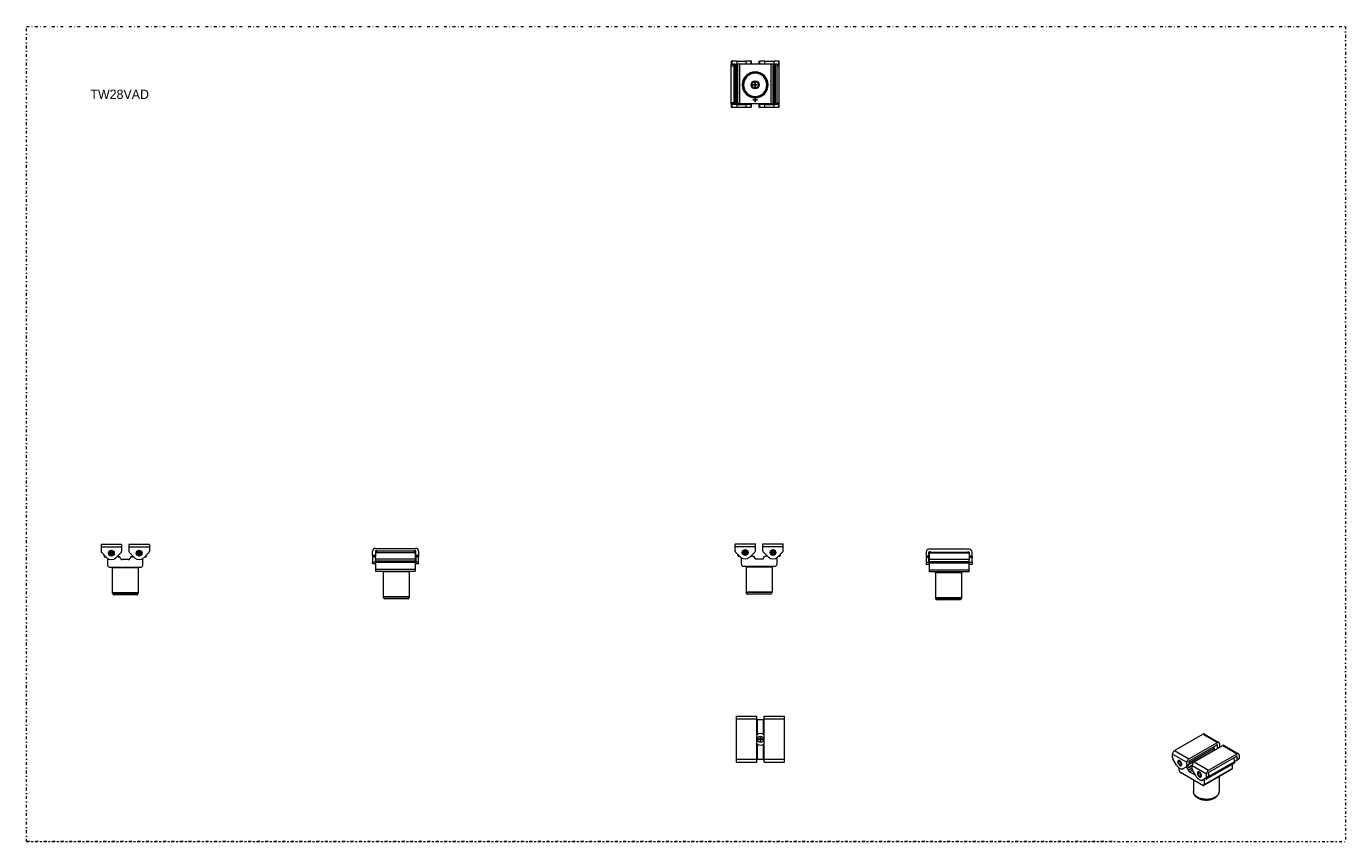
# Model space of a CAD drawing. Header units: millimetres. Extents: x -48 to 1376, y 1108 to 1988.
import ezdxf

# ---------------------------------------------------------------- set-up
doc = ezdxf.new("R2010")
doc.units = ezdxf.units.MM
doc.header["$MEASUREMENT"] = 0
doc.linetypes.add('DASHEDDOT', pattern=[9.2, 3, -3, 0.2, -3])
for name, color, linetype, true_color in [('Default', 7, 'Continuous', 0xffffff), ('sichtbar', 7, 'Continuous', 0xffffff), ('Tangente', 7, 'Continuous', 0xffffff)]:
    doc.layers.add(name, color=color, linetype=linetype, true_color=true_color)
doc.styles.add('VX Simplex Roman', font='txt', dxfattribs={"height": 0.2})

msp = doc.modelspace()

# ---------------------------------------------------------------- linework, layer by layer
at = {"layer": 'Default', "color": 7, "linetype": 'DASHEDDOT', "lineweight": 5, "true_color": 0xffffff}
for p, q in [((-48.2, 1987.6), (1375.6, 1987.6)), ((-48.2, 1108.3), (-48.2, 1987.6)), ((1375.6, 1987.6), (1375.6, 1108.3)), ((-48.2, 1108.3), (1375.6, 1108.3)), ((1123.7, 1108.3), (-48.2, 1108.3))]:
    msp.add_line(p, q, dxfattribs=at)
at = {"layer": 'Default', "color": 5, "linetype": 'Continuous', "lineweight": -3, "true_color": 0x0000ff}
for p, q in [((735.9, 1924.5), (740.9, 1924.5)), ((738.4, 1922), (738.4, 1927)), ((741.6, 1218.6), (746.6, 1218.6)), ((744.1, 1216.1), (744.1, 1221.1))]:
    msp.add_line(p, q, dxfattribs=at)
at = {"layer": 'Default', "color": 1, "linetype": 'Continuous', "lineweight": -3, "true_color": 0xff0000}
for p, q in [((735.9, 1908.5), (740.9, 1908.5)), ((738.4, 1906), (738.4, 1911)), ((41, 1419.4), (46, 1419.4)), ((43.5, 1416.9), (43.5, 1421.9)), ((71, 1419.4), (76, 1419.4)), ((73.5, 1416.9), (73.5, 1421.9)), ((725.1, 1420.1), (730.1, 1420.1)), ((727.6, 1417.6), (727.6, 1422.6)), ((755.1, 1420.1), (760.1, 1420.1)), ((757.6, 1417.6), (757.6, 1422.6))]:
    msp.add_line(p, q, dxfattribs=at)
at = {"layer": 'sichtbar', "color": 1, "linetype": 'Continuous', "lineweight": 5, "true_color": 0xff0000}
for p, q in [((712.4, 1950), (712.4, 1947)), ((712.4, 1950), (713, 1950)), ((712.4, 1946.8), (712.4, 1947)), ((712.4, 1947), (713, 1947)), ((712.4, 1945.2), (712.4, 1946.8)), ((712.4, 1945), (712.4, 1945.2)), ((712.4, 1945), (715.3, 1945)), ((712.4, 1905.5), (712.4, 1945)), ((718.5, 1950), (713, 1950)), ((713, 1947), (715.3, 1947)), ((715.3, 1947), (715.3, 1904)), ((716.8, 1947), (715.3, 1947)), ((716.8, 1947), (718.5, 1947)), ((718.5, 1950), (728.4, 1950)), ((718.5, 1947), (719.4, 1947)), ((721.4, 1947), (719.4, 1947)), ((719.4, 1947), (719.4, 1904)), ((755.4, 1947), (721.4, 1947)), ((733.9, 1950), (728.4, 1950)), ((734.4, 1950), (733.9, 1950)), ((734.4, 1947), (734.4, 1950)), ((742.4, 1950), (742.4, 1947)), ((742.4, 1950), (743, 1950)), ((748.5, 1950), (743, 1950)), ((748.5, 1950), (758.4, 1950)), ((757.4, 1947), (755.4, 1947)), ((757.4, 1947), (757.4, 1904)), ((757.4, 1947), (758.4, 1947)), ((763.9, 1950), (758.4, 1950)), ((758.4, 1947), (760.1, 1947)), ((761.6, 1947), (760.1, 1947)), ((761.6, 1947), (761.6, 1904)), ((761.6, 1947), (763.9, 1947)), ((761.6, 1945), (764.4, 1945)), ((764.4, 1950), (763.9, 1950)), ((764.4, 1947), (763.9, 1947)), ((764.4, 1947), (764.4, 1950)), ((764.4, 1946.8), (764.4, 1947)), ((764.4, 1945.2), (764.4, 1946.8)), ((764.4, 1945), (764.4, 1945.2)), ((764.4, 1905.5), (764.4, 1945)), ((712.4, 1905.3), (712.4, 1905.5)), ((712.4, 1905.5), (715.3, 1905.5)), ((712.4, 1903.7), (712.4, 1905.3)), ((712.4, 1903.5), (712.4, 1903.7)), ((712.4, 1903.5), (712.4, 1900.5)), ((712.4, 1903.5), (713, 1903.5)), ((712.4, 1900.5), (713, 1900.5)), ((718.5, 1903.5), (713, 1903.5)), ((713, 1900.5), (718.5, 1900.5)), ((716.8, 1904), (715.3, 1904)), ((717.9, 1904), (716.8, 1904)), ((719.4, 1904), (717.9, 1904)), ((718.5, 1903.5), (728.4, 1903.5)), ((718.5, 1900.5), (728.4, 1900.5)), ((721.4, 1904), (719.4, 1904)), ((720.4, 1903.5), (720.4, 1904)), ((755.4, 1904), (721.4, 1904)), ((726.4, 1903.5), (726.4, 1904)), ((733.9, 1903.5), (728.4, 1903.5)), ((728.4, 1900.5), (733.9, 1900.5)), ((734.4, 1903.5), (733.9, 1903.5)), ((734.4, 1900.5), (733.9, 1900.5)), ((734.4, 1903.7), (734.4, 1904)), ((734.4, 1903.5), (734.4, 1903.7)), ((734.4, 1900.5), (734.4, 1903.5)), ((742.4, 1903.7), (742.4, 1904)), ((742.4, 1903.5), (742.4, 1903.7)), ((742.4, 1903.5), (742.4, 1900.5)), ((742.4, 1903.5), (743, 1903.5)), ((742.4, 1900.5), (743, 1900.5)), ((748.5, 1903.5), (743, 1903.5)), ((743, 1900.5), (748.5, 1900.5)), ((748.5, 1903.5), (758.4, 1903.5)), ((748.5, 1900.5), (758.4, 1900.5)), ((750.4, 1903.5), (750.4, 1904)), ((757.4, 1904), (755.4, 1904)), ((756.4, 1903.5), (756.4, 1904)), ((758.9, 1904), (757.4, 1904)), ((763.9, 1903.5), (758.4, 1903.5)), ((758.4, 1900.5), (763.9, 1900.5)), ((760.1, 1904), (758.9, 1904)), ((761.6, 1904), (760.1, 1904)), ((761.6, 1905.5), (764.4, 1905.5)), ((764.4, 1903.5), (763.9, 1903.5)), ((764.4, 1900.5), (763.9, 1900.5)), ((764.4, 1905.3), (764.4, 1905.5)), ((764.4, 1903.7), (764.4, 1905.3)), ((764.4, 1903.5), (764.4, 1903.7)), ((764.4, 1900.5), (764.4, 1903.5)), ((54.5, 1428.9), (32.5, 1428.9)), ((32.5, 1428.9), (32.5, 1425.9)), ((32.5, 1425.9), (32.5, 1421.4)), ((54.5, 1428.9), (54.5, 1425.9)), ((54.5, 1425.9), (54.5, 1421.4)), ((84.5, 1428.9), (62.5, 1428.9)), ((62.5, 1428.9), (62.5, 1425.9)), ((62.5, 1425.9), (62.5, 1421.4)), ((84.5, 1428.9), (84.5, 1425.9)), ((84.5, 1425.9), (84.5, 1421.4)), ((328.5, 1424.6), (372, 1424.6)), ((716.6, 1426.6), (716.6, 1429.6)), ((716.6, 1429.6), (738.6, 1429.6)), ((716.6, 1422), (716.6, 1426.6)), ((738.6, 1426.6), (738.6, 1429.6)), ((738.6, 1422), (738.6, 1426.6)), ((746.6, 1426.6), (746.6, 1429.6)), ((746.6, 1429.6), (768.6, 1429.6)), ((746.6, 1422), (746.6, 1426.6)), ((768.6, 1426.6), (768.6, 1429.6)), ((768.6, 1422), (768.6, 1426.6)), ((38.6, 1414.5), (33.1, 1420)), ((36.9, 1415.4), (37.6, 1415.4)), ((39.5, 1413.7), (39.5, 1406.4)), ((53.9, 1420), (48.5, 1414.5)), ((52.5, 1415.4), (51.5, 1415.4)), ((53.5, 1413.5), (52.5, 1415.4)), ((61.8, 1412.4), (55.3, 1412.4)), ((68.6, 1414.5), (63.1, 1420)), ((64.6, 1415.4), (63.6, 1413.5)), ((65.5, 1415.4), (64.6, 1415.4)), ((77.5, 1406.4), (77.5, 1413.7)), ((83.9, 1420), (78.5, 1414.5)), ((79.4, 1415.4), (80.2, 1415.4)), ((325.5, 1417), (325.5, 1421.6)), ((325.5, 1417), (325.5, 1415.6)), ((325.5, 1415.6), (325.5, 1410.1)), ((325.5, 1408.1), (325.5, 1410.1)), ((328.5, 1421.6), (330.5, 1421.6)), ((328.5, 1421.6), (328.5, 1417)), ((328.5, 1420.2), (371.5, 1420.2)), ((328.5, 1417), (328.5, 1415.6)), ((328.5, 1413.3), (328.5, 1415.6)), ((328.5, 1413.3), (328.5, 1411.1)), ((328.5, 1411.1), (371.5, 1411.1)), ((328.5, 1410.1), (328.5, 1411.1)), ((328.5, 1409.6), (328.5, 1410.1)), ((330.3, 1421.8), (328.7, 1421.8)), ((370, 1421.6), (330.5, 1421.6)), ((370, 1421.6), (371.5, 1421.6)), ((371.8, 1421.8), (370.2, 1421.8)), ((371.5, 1421.6), (371.5, 1420.2)), ((371.5, 1420.2), (371.5, 1413.3)), ((372, 1418.1), (371.5, 1418.1)), ((371.5, 1413.3), (371.5, 1411.1)), ((372, 1412.1), (371.5, 1412.1)), ((371.5, 1411.1), (371.5, 1409.6)), ((372, 1417), (372, 1421.6)), ((372, 1417), (372, 1415.6)), ((372, 1415.6), (372, 1410.1)), ((372, 1408.1), (372, 1410.1)), ((375, 1421.6), (375, 1417)), ((375, 1417), (375, 1415.6)), ((375, 1410.1), (375, 1415.6)), ((375, 1408.1), (375, 1410.1)), ((722.6, 1415.1), (717.2, 1420.6)), ((721.7, 1416.1), (720.9, 1416.1)), ((723.6, 1407.1), (723.6, 1414.3)), ((738, 1420.6), (732.5, 1415.1)), ((735.6, 1416.1), (736.6, 1416.1)), ((736.6, 1416.1), (737.5, 1414.2)), ((739.3, 1413.1), (745.9, 1413.1)), ((752.6, 1415.1), (747.2, 1420.6)), ((747.6, 1414.2), (748.6, 1416.1)), ((748.6, 1416.1), (749.6, 1416.1)), ((761.6, 1414.3), (761.6, 1407.1)), ((768, 1420.6), (762.5, 1415.1)), ((764.3, 1416.1), (763.5, 1416.1)), ((922.9, 1420.6), (922.9, 1416.1)), ((922.9, 1416.1), (922.9, 1414.6)), ((922.9, 1414.6), (922.9, 1409.2)), ((969.4, 1423.6), (925.9, 1423.6)), ((925.9, 1416.1), (925.9, 1420.6)), ((925.9, 1417.1), (926.4, 1417.1)), ((925.9, 1416.1), (925.9, 1414.6)), ((925.9, 1409.2), (925.9, 1414.6)), ((925.9, 1411.1), (926.4, 1411.1)), ((926.1, 1420.8), (927.7, 1420.8)), ((926.4, 1419.3), (926.4, 1420.6)), ((927.9, 1420.6), (926.4, 1420.6)), ((926.4, 1412.4), (926.4, 1419.3)), ((969.4, 1419.3), (926.4, 1419.3)), ((926.4, 1410.1), (926.4, 1412.4)), ((926.4, 1408.6), (926.4, 1410.1)), ((969.4, 1410.1), (926.4, 1410.1)), ((927.9, 1420.6), (967.4, 1420.6)), ((969.4, 1420.6), (967.4, 1420.6)), ((967.6, 1420.8), (969.2, 1420.8)), ((969.4, 1420.6), (969.4, 1416.1)), ((969.4, 1416.1), (969.4, 1414.6)), ((969.4, 1414.6), (969.4, 1412.4)), ((969.4, 1410.1), (969.4, 1412.4)), ((969.4, 1410.1), (969.4, 1409.2)), ((972.4, 1416.1), (972.4, 1420.6)), ((972.4, 1416.1), (972.4, 1414.6)), ((972.4, 1409.2), (972.4, 1414.6)), ((41.5, 1404.4), (75.5, 1404.4)), ((45, 1404.4), (44.5, 1403.9)), ((44.5, 1403.9), (72.5, 1403.9)), ((44.5, 1403.9), (44.5, 1376.6)), ((72.5, 1403.9), (72, 1404.4)), ((72.5, 1403.9), (72.5, 1376.6)), ((325.5, 1408.1), (328.5, 1408.1)), ((328.5, 1409.6), (328.5, 1402.1)), ((328.5, 1402.1), (328.5, 1400.1)), ((328.5, 1400.1), (371.5, 1400.1)), ((337, 1399.6), (337.5, 1400.1)), ((337, 1399.6), (337, 1372.2)), ((337, 1399.6), (351, 1399.6)), ((351, 1399.6), (365, 1399.6)), ((365, 1399.6), (364.5, 1400.1)), ((365, 1399.6), (365, 1372.2)), ((371.5, 1409.6), (371.5, 1402.1)), ((371.5, 1402.1), (371.5, 1400.1)), ((372, 1408.1), (375, 1408.1)), ((759.6, 1405.1), (725.6, 1405.1)), ((728.6, 1404.6), (729.1, 1405.1)), ((728.6, 1404.6), (728.6, 1377.2)), ((728.6, 1404.6), (756.6, 1404.6)), ((756.1, 1405.1), (756.6, 1404.6)), ((756.6, 1404.6), (756.6, 1377.2)), ((922.9, 1409.2), (922.9, 1407.1)), ((925.9, 1407.1), (922.9, 1407.1)), ((925.9, 1409.2), (925.9, 1407.1)), ((926.4, 1401.1), (926.4, 1408.6)), ((926.4, 1399.1), (926.4, 1401.1)), ((969.4, 1399.1), (926.4, 1399.1)), ((932.9, 1398.6), (933.4, 1399.1)), ((932.9, 1398.6), (932.9, 1371.3)), ((932.9, 1398.6), (960.9, 1398.6)), ((960.9, 1398.6), (960.4, 1399.1)), ((960.9, 1398.6), (960.9, 1371.3)), ((969.4, 1409.2), (969.4, 1408.6)), ((969.4, 1401.1), (969.4, 1408.6)), ((972.4, 1407.1), (969.4, 1407.1)), ((969.4, 1399.1), (969.4, 1401.1)), ((972.4, 1409.2), (972.4, 1407.1)), ((44.6, 1376.3), (45.6, 1374.7)), ((71.1, 1374.4), (46, 1374.4)), ((72.5, 1376.3), (71.5, 1374.7)), ((338, 1370.3), (337.1, 1372)), ((351, 1370.1), (338.5, 1370.1)), ((363.6, 1370.1), (351, 1370.1)), ((365, 1372), (364, 1370.3)), ((729.6, 1375.3), (728.6, 1377)), ((755.1, 1375.1), (730, 1375.1)), ((756.5, 1377), (755.6, 1375.3)), ((934, 1369.4), (933, 1371)), ((959.5, 1369.1), (934.4, 1369.1)), ((960.9, 1371), (959.9, 1369.4)), ((718.1, 1240.6), (718.1, 1243.6)), ((718.1, 1243.6), (740.1, 1243.6)), ((718.1, 1197.1), (718.1, 1240.6)), ((740.1, 1240.6), (740.1, 1243.6)), ((740.1, 1197.1), (740.1, 1240.6)), ((740.1, 1240.1), (740.9, 1240.1)), ((740.9, 1240.1), (747.4, 1240.1)), ((747.4, 1240.1), (748.1, 1240.1)), ((748.1, 1240.6), (748.1, 1243.6)), ((748.1, 1243.6), (770.1, 1243.6)), ((748.1, 1197.1), (748.1, 1240.6)), ((770.1, 1240.6), (770.1, 1243.6)), ((770.1, 1197.1), (770.1, 1240.6)), ((1191, 1206.4), (1221.7, 1224.2)), ((1206.5, 1197.4), (1237.3, 1215.2)), ((1235.9, 1211.9), (1208, 1195.8)), ((1212.2, 1194.2), (1243, 1211.9)), ((1223.2, 1224.3), (1238.8, 1215.3)), ((1237.2, 1212.8), (1236, 1212.2)), ((1237.3, 1209), (1237.3, 1212.7)), ((1239.4, 1214), (1239.4, 1210.2)), ((1244.5, 1212.1), (1260, 1203.1)), ((718.1, 1194.1), (718.1, 1197.1)), ((740.1, 1194.1), (740.1, 1197.1)), ((740.1, 1197.1), (740.9, 1197.1)), ((740.9, 1197.1), (747.4, 1197.1)), ((747.4, 1197.1), (748.1, 1197.1)), ((748.1, 1194.1), (748.1, 1197.1)), ((770.1, 1194.1), (770.1, 1197.1)), ((1188.9, 1199), (1188.9, 1202.7)), ((1193.1, 1190.9), (1189.3, 1197.6)), ((1227.8, 1185.2), (1258.5, 1203)), ((1257.1, 1199.7), (1229.2, 1183.6)), ((1233.8, 1209.1), (1233.8, 1207)), ((1254.7, 1198.3), (1256, 1194.8)), ((1258.4, 1200.6), (1257.2, 1199.9)), ((1260.2, 1197.1), (1258.1, 1195.9)), ((1258.5, 1196.8), (1258.5, 1200.5)), ((1260.6, 1201.7), (1260.6, 1198)), ((718.1, 1194.1), (740.1, 1194.1)), ((748.1, 1194.1), (770.1, 1194.1)), ((1195.5, 1195.8), (1195.1, 1195.5)), ((1195.9, 1185.2), (1195.9, 1187.7)), ((1221.4, 1168.9), (1197.4, 1182.7)), ((1198.5, 1190.6), (1198.1, 1190.3)), ((1204, 1189.1), (1200.1, 1186.9)), ((1206.1, 1190.3), (1204, 1189.1)), ((1204.4, 1190), (1204.4, 1193.8)), ((1204.4, 1187.6), (1205.1, 1187.2)), ((1205.1, 1187.2), (1210.1, 1190.1)), ((1205.1, 1187.2), (1205.8, 1185.3)), ((1206.5, 1195), (1206.5, 1191.3)), ((1207.8, 1195.9), (1206.7, 1195.2)), ((1207.1, 1183.7), (1211.7, 1181)), ((1207.8, 1195.9), (1208, 1195.8)), ((1210.1, 1186.8), (1210.1, 1190.5)), ((1214.4, 1178.7), (1210.5, 1185.4)), ((1216.7, 1183.5), (1216.4, 1183.3)), ((1222.4, 1168.8), (1252.8, 1186.3)), ((1225.4, 1175.9), (1255.9, 1193.4)), ((1227.8, 1182.7), (1227.8, 1179)), ((1229, 1183.6), (1227.9, 1183)), ((1229, 1183.6), (1229.2, 1183.6)), ((1253.2, 1191.9), (1253.2, 1187.2)), ((1258.1, 1195.9), (1256.1, 1194.7)), ((1211.3, 1174.7), (1211.3, 1162.2)), ((1219.7, 1178.3), (1219.4, 1178.1)), ((1225.2, 1176.9), (1221.4, 1174.6)), ((1222.8, 1175.5), (1222.8, 1169.7)), ((1224.7, 1175.9), (1224.2, 1176.3)), ((1227.3, 1178.1), (1225.2, 1176.9)), ((1225.6, 1177.8), (1225.6, 1181.5)), ((1239.3, 1178.5), (1239.3, 1162.2)), ((1213.4, 1157.6), (1212.6, 1158.8)), ((1238, 1158.8), (1237.1, 1157.6))]:
    msp.add_line(p, q, dxfattribs=at)
for centre, radius in [((738.4, 1924.5), 4.4), ((738.4, 1924.5), 3.4), ((43.5, 1419.4), 3.1), ((43.5, 1419.4), 3), ((43.5, 1419.4), 2), ((73.5, 1419.4), 3.1), ((73.5, 1419.4), 3), ((73.5, 1419.4), 2), ((727.6, 1420.1), 3.1), ((727.6, 1420.1), 3), ((727.6, 1420.1), 2), ((757.6, 1420.1), 3.1), ((757.6, 1420.1), 3), ((757.6, 1420.1), 2), ((744.1, 1218.6), 3.34)]:
    msp.add_circle(centre, radius, dxfattribs=at)
for centre, radius, start, end in [((738.4, 1924.5), 14, 0.0024, 179.9976), ((738.4, 1924.5), 14, 180, 0), ((328.5, 1421.6), 3, 90, 180), ((372, 1421.6), 3, 0, 90), ((34.5, 1421.4), 2, 180, 225), ((36.9, 1416.9), 1.5, 155.1322, 270), ((43.5, 1419.4), 7, 225, 315), ((51.5, 1416.9), 1.5, 208.5558, 270), ((55.3, 1414.4), 2, 207, 270), ((52.5, 1421.4), 2, 315, 360), ((61.8, 1414.4), 2, 270, 333), ((64.5, 1421.4), 2, 180, 225), ((65.5, 1416.9), 1.5, 270, 331.4442), ((73.5, 1419.4), 7, 225, 315), ((80.2, 1416.9), 1.5, 270, 24.8678), ((82.5, 1421.4), 2, 315, 360), ((328.7, 1421.6), 0.2, 90, 180), ((330.3, 1421.6), 0.2, 0, 90), ((370.2, 1421.6), 0.2, 90, 180), ((371.8, 1421.6), 0.2, 0, 90), ((718.6, 1422), 2, 180, 225), ((720.9, 1417.6), 1.5, 155.1322, 270), ((727.6, 1420.1), 7, 225, 315), ((735.6, 1417.6), 1.5, 208.5558, 270), ((739.3, 1415.1), 2, 207, 270), ((736.6, 1422), 2, 315, 360), ((745.9, 1415.1), 2, 270, 333), ((748.6, 1422), 2, 180, 225), ((749.6, 1417.6), 1.5, 270, 331.4442), ((757.6, 1420.1), 7, 225, 315), ((764.3, 1417.6), 1.5, 270, 24.8678), ((766.6, 1422), 2, 315, 360), ((925.9, 1420.6), 3, 90, 180), ((926.1, 1420.6), 0.2, 90, 180), ((927.7, 1420.6), 0.2, 0, 90), ((967.6, 1420.6), 0.2, 90, 180), ((969.2, 1420.6), 0.2, 0, 90), ((969.4, 1420.6), 3, 0, 90), ((41.5, 1406.4), 2, 180, 270), ((75.5, 1406.4), 2, 270, 0), ((725.6, 1407.1), 2, 180, 270), ((759.6, 1407.1), 2, 270, 0), ((45, 1376.6), 0.5, 180, 210), ((46, 1374.9), 0.5, 210, 270), ((71.1, 1374.9), 0.5, 270, 330), ((72, 1376.6), 0.5, 330, 0), ((337.5, 1372.2), 0.5, 180.0024, 209.9976), ((338.5, 1370.6), 0.5, 210, 269.9964), ((363.6, 1370.6), 0.5, 270, 330), ((364.5, 1372.2), 0.5, 330.0024, 359.9976), ((729.1, 1377.2), 0.5, 180, 210), ((730, 1375.6), 0.5, 210, 269.9964), ((755.1, 1375.6), 0.5, 270, 330), ((756.1, 1377.2), 0.5, 330, 0), ((933.4, 1371.3), 0.5, 180.0024, 209.9976), ((934.4, 1369.6), 0.5, 210, 270), ((959.5, 1369.6), 0.5, 270, 330), ((960.4, 1371.3), 0.5, 330.0024, 359.9976), ((744.1, 1218.6), 6.13, 57.7551, 122.2449), ((739.5, 1225.4), 2.12, 287.519, 296.358), ((739.5, 1211.7), 2.12, 63.642, 72.481), ((738.3, 1227.8), 4.77, 296.358, 302.2449), ((738.3, 1209.4), 4.77, 57.7551, 63.642), ((744.1, 1218.6), 3.32, 180, 179.9999872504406), ((744.1, 1218.6), 6.13, 237.7551, 302.2449), ((749.9, 1227.8), 4.75, 237.7551, 243.6539), ((749.9, 1209.4), 4.75, 116.3461, 122.2449), ((748.8, 1225.4), 2.13, 243.6539, 252.4669), ((748.8, 1211.7), 2.13, 107.5331, 116.3461), ((1222.8, 1222.3), 2.19, 95.657, 119.9998), ((1222.7, 1223.4), 1.04, 60.0002, 95.657), ((1225.5, 1208.9), 8.26, 6.3699, 12.0414), ((1236.2, 1211.9), 0.283, 119.9998, 180.0004), ((1237.2, 1212.8), 0.0692, 60.0002, 95.657), ((1237.2, 1212.7), 0.146, 95.657, 119.9998), ((1238.4, 1213.3), 2.19, 95.657, 119.9998), ((1237.2, 1212.7), 0.146, 0, 24.343), ((1237.2, 1212.8), 0.0692, 24.343, 60.0002), ((1238.3, 1214.4), 1.04, 60.0002, 95.657), ((1238.3, 1214.4), 1.04, 24.343, 60.0002), ((1237.2, 1214), 2.19, 0, 24.343), ((1244.1, 1210), 2.19, 95.657, 119.9998), ((1243.9, 1211.2), 1.04, 60.0002, 95.657), ((1192.3, 1202.7), 3.42, 163.5504, 180), ((1191.2, 1199), 2.29, 180, 196.5505), ((1194, 1202.3), 5.17, 150.182, 163.5504), ((1192.3, 1199.3), 3.45, 196.5505, 210), ((1194, 1202.2), 5.19, 136.6512, 150.182), ((1192.7, 1203.4), 3.43, 119.9998, 136.6512), ((1209.5, 1193.3), 5.19, 136.6512, 150.182), ((1208.3, 1194.5), 3.43, 119.9998, 136.6512), ((1227.2, 1209.1), 6.55, 0, 6.3699), ((1235.3, 1207), 1.52, 180, 186.8175), ((1235.7, 1207.1), 1.94, 186.8175, 192.8457), ((1235.5, 1209), 1.77, 353.4514, 0), ((1236, 1209), 1.35, 345.9474, 353.4514), ((1237.7, 1210.2), 1.77, 353.4514, 360), ((1238.1, 1210.2), 1.35, 345.9474, 353.4514), ((1257.4, 1199.7), 0.283, 119.9998, 180.0004), ((1257.8, 1196.5), 0.692, 300.0005, 335.6573), ((1258.4, 1200.5), 0.0692, 60.0002, 95.657), ((1258.4, 1200.5), 0.146, 95.657, 119.9998), ((1257.1, 1196.8), 1.46, 335.6573, 0), ((1259.6, 1201.1), 2.19, 95.657, 119.9998), ((1258.4, 1200.5), 0.146, 0, 24.343), ((1258.4, 1200.5), 0.0692, 24.343, 60.0002), ((1259.5, 1202.2), 1.04, 60.0002, 95.657), ((1259.5, 1202.2), 1.04, 24.343, 60.0002), ((1259.9, 1197.7), 0.692, 300.0005, 335.6573), ((1258.4, 1201.7), 2.19, 0, 24.343), ((1259.2, 1198), 1.46, 335.6573, 0), ((1203.6, 1197), 12.1, 210, 217.0264), ((1202.6, 1196.2), 10.8, 217.0264, 224.4816), ((1196.5, 1194.3), 2.09, 153.373, 177.0051), ((1196.5, 1194.2), 1.93, 152.0037, 175.1664), ((1197.8, 1194.2), 3.33, 177.0051, 195.7084), ((1197.6, 1194.1), 3.08, 175.1664, 194.6208), ((1199.6, 1194.7), 5.15, 194.6208, 209.6373), ((1199.7, 1194.7), 5.36, 195.7084, 210.4272), ((1195.6, 1194.7), 1.06, 119.9998, 153.373), ((1195.7, 1194.7), 1.03, 119.9998, 152.0037), ((1201.7, 1195.3), 9.53, 224.4816, 233.0417), ((1195.6, 1194.7), 1.04, 94.4463, 119.9998), ((1195.7, 1194.7), 1.01, 95.6035, 119.9998), ((1199.6, 1194.7), 5.19, 209.6373, 224.8266), ((1199.7, 1194.7), 5.32, 210.4272, 225.4285), ((1196.5, 1193.8), 1.29, 152.0157, 175.1827), ((1197.3, 1193.7), 2.07, 175.1827, 195.0993), ((1198.6, 1194.1), 3.46, 195.0993, 210.4696), ((1196, 1194.1), 0.684, 119.9998, 152.0157), ((1195.7, 1194.2), 1.62, 74.0112, 94.4463), ((1195.7, 1194.2), 1.52, 75.7586, 95.6035), ((1196, 1194.1), 0.673, 95.4462, 119.9998), ((1198.6, 1194.1), 3.43, 210.4696, 225.6075), ((1196, 1193.8), 1.02, 75.519, 95.4462), ((1200, 1193), 6.68, 233.0417, 243.2725), ((1198.2, 1185.2), 2.3, 180, 196.9421), ((1198.2, 1193.2), 3.13, 224.8266, 244.4259), ((1198.2, 1193.2), 3.18, 225.4285, 244.87), ((1199.4, 1185.5), 3.47, 196.9421, 210.7089), ((1195.5, 1193.5), 2.29, 57.9867, 74.0112), ((1195.6, 1193.6), 2.12, 59.1147, 75.7586), ((1197.6, 1193.1), 2.03, 225.6075, 245.3196), ((1195.9, 1193.4), 1.43, 58.6, 75.519), ((1199.3, 1185.5), 3.43, 210.7089, 223.8434), ((1194.7, 1192.2), 3.74, 46.5832, 59.1147), ((1194.6, 1192.1), 3.96, 45.8056, 57.9867), ((1195.3, 1192.4), 2.53, 45.908, 58.6), ((1197.3, 1192.4), 1.27, 245.3196, 268.3538), ((1197.7, 1192.2), 1.95, 244.4259, 267.6948), ((1197.7, 1192.1), 2, 244.87, 268.023), ((1198.5, 1184.7), 2.27, 223.8434, 240.0002), ((1199.4, 1191.8), 5.35, 243.2725, 254.664), ((1194.9, 1192), 3.1, 34.4364, 45.908), ((1194.1, 1191.6), 4.58, 35.1907, 46.5832), ((1197.3, 1191.8), 0.683, 268.3538, 299.9998), ((1194, 1191.5), 4.8, 34.6723, 45.8056), ((1194.6, 1191.8), 3.48, 23.6169, 34.4364), ((1197.3, 1191.8), 0.692, 299.9998, 335.657), ((1197.7, 1191.2), 1.06, 268.023, 299.9998), ((1197.6, 1191.2), 1.03, 267.6948, 299.9998), ((1194.9, 1191.9), 3.2, 12.9459, 23.6169), ((1193.6, 1191.2), 5.24, 24.5399, 35.1907), ((1196.6, 1192.1), 1.46, 335.657, 0), ((1193.5, 1191.1), 5.4, 24.1844, 34.6723), ((1195.9, 1192.1), 2.18, 0, 12.9459), ((1198.9, 1190), 3.46, 254.664, 268.8451), ((1197.6, 1191.2), 1.04, 299.9998, 335.657), ((1197.7, 1191.2), 1.07, 299.9998, 335.657), ((1193.9, 1191.3), 5.01, 13.2703, 24.1844), ((1193.9, 1191.4), 4.87, 13.4732, 24.5399), ((1196.6, 1191.7), 2.26, 335.657, 0), ((1196.6, 1191.7), 2.19, 335.657, 0), ((1195.4, 1191.7), 3.39, 0, 13.2703), ((1195.5, 1191.7), 3.29, 0, 13.4732), ((1198.9, 1189.4), 2.86, 268.8451, 283.6386), ((1199, 1188.9), 2.34, 283.6386, 300.0005), ((1206, 1189.7), 2.65, 200.3285, 218.3582), ((1205.3, 1189.2), 1.85, 218.3582, 240.0002), ((1203.7, 1189.7), 0.692, 300.0005, 335.6573), ((1203, 1190), 1.46, 335.6573, 0), ((1207.8, 1193.8), 3.42, 163.5504, 180), ((1209.5, 1193.3), 5.17, 150.182, 163.5504), ((1209, 1186.4), 3.34, 199.3752, 209.3949), ((1209, 1186.4), 3.39, 209.3949, 219.3418), ((1205.8, 1190.9), 0.692, 300.0005, 335.6573), ((1205.1, 1191.3), 1.46, 335.6573, 0), ((1208.7, 1186.2), 3.05, 219.3418, 228.7491), ((1206.8, 1195), 0.283, 119.9998, 180.0004), ((1208.1, 1185.5), 2.13, 228.7491, 240.0002), ((1207.9, 1195.8), 0.146, 95.657, 119.9998), ((1207.9, 1195.8), 0.0692, 60.0002, 95.657), ((1207.8, 1195.8), 0.146, 0, 24.343), ((1207.9, 1195.8), 0.0692, 24.343, 60.0002), ((1213.5, 1190.5), 3.42, 163.5504, 180), ((1212.4, 1186.8), 2.29, 180, 196.5505), ((1215.2, 1190), 5.17, 150.182, 163.5504), ((1213.5, 1187.1), 3.45, 196.5505, 210), ((1215.2, 1190), 5.19, 136.6512, 150.182), ((1213.9, 1191.2), 3.43, 119.9998, 136.6512), ((1217.8, 1182), 2.09, 153.373, 177.0051), ((1217.7, 1182), 1.93, 152.0037, 175.1664), ((1219, 1181.9), 3.33, 177.0051, 195.7084), ((1218.8, 1181.9), 3.08, 175.1664, 194.6208), ((1216.8, 1182.5), 1.06, 119.9998, 153.373), ((1216.9, 1182.4), 1.03, 119.9998, 152.0037), ((1216.8, 1182.5), 1.04, 94.4463, 119.9998), ((1216.9, 1182.4), 1.01, 95.6035, 119.9998), ((1217.7, 1181.6), 1.29, 152.0157, 175.1827), ((1217.2, 1181.8), 0.684, 119.9998, 152.0157), ((1216.9, 1181.9), 1.62, 74.0112, 94.4463), ((1216.9, 1181.9), 1.52, 75.7586, 95.6035), ((1217.2, 1181.8), 0.673, 95.4462, 119.9998), ((1217.2, 1181.5), 1.02, 75.519, 95.4462), ((1216.7, 1181.3), 2.29, 57.9867, 74.0112), ((1216.8, 1181.3), 2.12, 59.1147, 75.7586), ((1217.1, 1181.1), 1.43, 58.6, 75.519), ((1215.8, 1179.8), 3.96, 45.8056, 57.9867), ((1215.9, 1179.9), 3.74, 46.5832, 59.1147), ((1216.5, 1180.2), 2.53, 45.908, 58.6), ((1216.2, 1179.8), 3.1, 34.4364, 45.908), ((1215.4, 1179.3), 4.58, 35.1907, 46.5832), ((1215.2, 1179.2), 4.8, 34.6723, 45.8056), ((1214.8, 1179), 5.24, 24.5399, 35.1907), ((1214.7, 1178.9), 5.4, 24.1844, 34.6723), ((1229.1, 1181.5), 3.42, 163.5504, 180), ((1230.7, 1181), 5.17, 150.182, 163.5504), ((1230.8, 1181), 5.19, 136.6512, 150.182), ((1229.5, 1182.2), 3.43, 119.9998, 136.6512), ((1228, 1182.7), 0.283, 119.9998, 180.0004), ((1229.1, 1183.5), 0.146, 95.657, 119.9998), ((1229.1, 1183.6), 0.0692, 60.0002, 95.657), ((1229.1, 1183.6), 0.0692, 24.343, 60.0002), ((1229, 1183.6), 0.146, 0, 24.343), ((1252.5, 1186.9), 0.692, 299.9998, 335.657), ((1251.8, 1187.2), 1.46, 335.657, 0), ((1255.6, 1193.9), 0.582, 299.9998, 353.0414), ((1254.2, 1194.1), 1.96, 353.0414, 21.206), ((1212.4, 1182.3), 1.46, 240.0002, 264.343), ((1212.3, 1181.5), 0.692, 264.343, 299.9998), ((1212.4, 1181.5), 0.668, 299.9998, 314.5823), ((1212.3, 1181.6), 0.785, 314.5823, 328.027), ((1224.9, 1184.7), 12.1, 210, 217.0264), ((1223.8, 1183.9), 10.8, 217.0264, 224.4816), ((1220.8, 1182.4), 5.15, 194.6208, 209.6373), ((1221, 1182.5), 5.36, 195.7084, 210.4272), ((1222.9, 1183.1), 9.53, 224.4816, 233.0417), ((1220.8, 1182.4), 5.19, 209.6373, 224.8266), ((1220.9, 1182.5), 5.32, 210.4272, 225.4285), ((1218.5, 1181.5), 2.07, 175.1827, 195.0993), ((1219.9, 1181.9), 3.46, 195.0993, 210.4696), ((1219.8, 1181.8), 3.43, 210.4696, 225.6075), ((1219.4, 1181), 3.13, 224.8266, 244.4259), ((1219.4, 1180.9), 3.18, 225.4285, 244.87), ((1221.2, 1180.8), 6.68, 233.0417, 243.2725), ((1218.9, 1180.8), 2.03, 225.6075, 245.3196), ((1218.5, 1180.2), 1.27, 245.3196, 268.3538), ((1218.9, 1179.9), 1.95, 244.4259, 267.6948), ((1218.9, 1179.9), 2, 244.87, 268.023), ((1220.6, 1179.6), 5.35, 243.2725, 254.664), ((1218.5, 1179.6), 0.683, 268.3538, 299.9998), ((1215.8, 1179.5), 3.48, 23.6169, 34.4364), ((1218.8, 1179), 1.03, 267.6948, 299.9998), ((1218.9, 1178.9), 1.06, 268.023, 299.9998), ((1218.5, 1179.6), 0.692, 299.9998, 335.657), ((1216.1, 1179.7), 3.2, 12.9459, 23.6169), ((1217.8, 1179.9), 1.46, 335.657, 0), ((1217.1, 1179.9), 2.18, 0, 12.9459), ((1220.1, 1177.8), 3.46, 254.664, 268.8451), ((1218.8, 1179), 1.04, 299.9998, 335.657), ((1218.9, 1178.9), 1.07, 299.9998, 335.657), ((1215.2, 1179.1), 4.87, 13.4732, 24.5399), ((1215.1, 1179.1), 5.01, 13.2703, 24.1844), ((1217.8, 1179.5), 2.19, 335.657, 0), ((1217.8, 1179.4), 2.26, 335.657, 0), ((1216.7, 1179.5), 3.29, 0, 13.4732), ((1216.7, 1179.4), 3.39, 0, 13.2703), ((1220.1, 1177.2), 2.86, 268.8451, 283.6386), ((1220.2, 1176.7), 2.34, 283.6386, 300.0005), ((1222.1, 1170.1), 1.46, 240.0002, 264.343), ((1222, 1169.4), 0.692, 264.343, 299.9998), ((1222, 1169.4), 0.692, 299.9998, 335.657), ((1221.3, 1169.7), 1.46, 335.657, 0), ((1225.2, 1176.9), 1.09, 240.0002, 264.343), ((1225.2, 1176.3), 0.519, 264.343, 299.9998), ((1224.9, 1177.5), 0.692, 300.0005, 335.6573), ((1225.2, 1176.4), 0.568, 299.9998, 350.4243), ((1224.2, 1177.8), 1.46, 335.6573, 0), ((1223.9, 1176.6), 1.81, 350.4243, 18.0504), ((1227, 1178.7), 0.692, 300.0005, 335.6573), ((1226.3, 1179), 1.46, 335.6573, 0), ((1216.3, 1162.2), 5.02, 180.0016, 200.1646), ((1217.7, 1162.8), 6.57, 200.1646, 217.7627), ((1219.6, 1162.5), 7.85, 217.7678, 233.3442), ((1222.6, 1166.5), 12.9, 233.3442, 245.4865), ((1223.9, 1169.3), 16, 245.4865, 255.2929), ((1225.1, 1174), 20.9, 255.2929, 263.8687), ((1225.3, 1174.5), 21.4, 271.9442, 280.1718), ((1225.7, 1172.5), 19.3, 280.1718, 289.2507), ((1227.5, 1167.3), 13.8, 289.2507, 299.9967), ((1228.8, 1165.1), 11.2, 299.998, 310.0433), ((1231.1, 1162.3), 7.62, 310.0433, 322.2378), ((1232.8, 1162.8), 6.57, 322.2375, 339.8354), ((1234.3, 1162.2), 5.02, 339.8354, 359.9998), ((1225.3, 1175.3), 22.2, 263.8687, 271.9442)]:
    msp.add_arc(centre, radius, start, end, dxfattribs=at)
at = {"layer": 'Tangente', "color": 6, "linetype": 'Continuous', "lineweight": 5, "true_color": 0xff00ff}
for p, q in [((712.4, 1946.8), (715.3, 1946.8)), ((712.4, 1945.2), (715.3, 1945.2)), ((713, 1950), (713, 1947)), ((716.8, 1947), (716.8, 1904)), ((717.9, 1947), (717.9, 1904)), ((718.5, 1950), (718.5, 1947)), ((721.4, 1947), (721.4, 1904)), ((728.4, 1950), (728.4, 1947)), ((733.9, 1947), (733.9, 1950)), ((743, 1950), (743, 1947)), ((748.5, 1950), (748.5, 1947)), ((755.4, 1947), (755.4, 1904)), ((758.4, 1950), (758.4, 1947)), ((758.9, 1947), (758.9, 1904)), ((760.1, 1947), (760.1, 1904)), ((761.6, 1946.8), (764.4, 1946.8)), ((761.6, 1945.2), (764.4, 1945.2)), ((763.9, 1947), (763.9, 1950)), ((712.4, 1905.3), (715.3, 1905.3)), ((712.4, 1903.7), (720.4, 1903.7)), ((713, 1903.5), (713, 1900.5)), ((718.5, 1903.5), (718.5, 1900.5)), ((726.4, 1903.7), (734.4, 1903.7)), ((728.4, 1903.5), (728.4, 1900.5)), ((733.9, 1900.5), (733.9, 1903.5)), ((742.4, 1903.7), (750.4, 1903.7)), ((743, 1903.5), (743, 1900.5)), ((748.5, 1903.5), (748.5, 1900.5)), ((756.4, 1903.7), (764.4, 1903.7)), ((758.4, 1903.5), (758.4, 1900.5)), ((761.6, 1905.3), (764.4, 1905.3)), ((763.9, 1900.5), (763.9, 1903.5)), ((54.5, 1425.9), (32.5, 1425.9)), ((84.5, 1425.9), (62.5, 1425.9)), ((716.6, 1426.6), (738.6, 1426.6)), ((746.6, 1426.6), (768.6, 1426.6)), ((328.5, 1417), (325.5, 1417)), ((328.5, 1415.6), (325.5, 1415.6)), ((325.5, 1410.1), (328.5, 1410.1)), ((328.5, 1413.3), (371.5, 1413.3)), ((375, 1417), (372, 1417)), ((375, 1415.6), (372, 1415.6)), ((372, 1410.1), (375, 1410.1)), ((925.9, 1416.1), (922.9, 1416.1)), ((925.9, 1414.6), (922.9, 1414.6)), ((969.4, 1412.4), (926.4, 1412.4)), ((972.4, 1416.1), (969.4, 1416.1)), ((972.4, 1414.6), (969.4, 1414.6)), ((328.5, 1409.6), (371.5, 1409.6)), ((328.5, 1402.1), (371.5, 1402.1)), ((925.9, 1409.2), (922.9, 1409.2)), ((969.4, 1408.6), (926.4, 1408.6)), ((969.4, 1401.1), (926.4, 1401.1)), ((972.4, 1409.2), (969.4, 1409.2)), ((72.5, 1376.6), (44.5, 1376.6)), ((72.5, 1376.3), (44.6, 1376.3)), ((71.5, 1374.7), (45.6, 1374.7)), ((351, 1372.2), (337, 1372.2)), ((351, 1372), (337.1, 1372)), ((351, 1370.3), (338, 1370.3)), ((365, 1372.2), (351, 1372.2)), ((365, 1372), (351, 1372)), ((364, 1370.3), (351, 1370.3)), ((756.6, 1377.2), (728.6, 1377.2)), ((756.5, 1377), (728.6, 1377)), ((755.6, 1375.3), (729.6, 1375.3)), ((960.9, 1371.3), (932.9, 1371.3)), ((960.9, 1371), (933, 1371)), ((959.9, 1369.4), (934, 1369.4)), ((718.1, 1240.6), (740.1, 1240.6)), ((740.9, 1223.8), (740.9, 1240.1)), ((747.4, 1223.8), (747.4, 1240.1)), ((748.1, 1240.6), (770.1, 1240.6)), ((740.9, 1197.1), (740.9, 1213.4)), ((747.4, 1197.1), (747.4, 1213.4)), ((1221.7, 1224.2), (1237.3, 1215.2)), ((1237.2, 1212.8), (1237.3, 1212.7)), ((1243, 1211.9), (1258.5, 1203)), ((718.1, 1197.1), (740.1, 1197.1)), ((748.1, 1197.1), (770.1, 1197.1)), ((1188.9, 1202.7), (1204.4, 1193.8)), ((1191, 1206.4), (1206.5, 1197.4)), ((1206.5, 1193.4), (1233.8, 1209.1)), ((1206.5, 1191.3), (1233.8, 1207)), ((1239.4, 1210.2), (1237.3, 1209)), ((1258.4, 1200.6), (1258.5, 1200.5)), ((1260.6, 1198), (1258.5, 1196.8)), ((1206.5, 1191.3), (1204.4, 1190)), ((1204.4, 1187.6), (1210.1, 1190.9)), ((1205.8, 1185.3), (1210.1, 1187.8)), ((1207.1, 1183.7), (1210.4, 1185.6)), ((1210.1, 1190.5), (1225.6, 1181.5)), ((1212.2, 1194.2), (1227.8, 1185.2)), ((1222.8, 1169.7), (1253.2, 1187.2)), ((1227.6, 1178.4), (1256, 1194.8)), ((1211.7, 1181), (1212.7, 1181.6)), ((1227.8, 1179), (1225.6, 1177.8))]:
    msp.add_line(p, q, dxfattribs=at)
for centre, radius, start, end in [((738.4, 1924.5), 13.9, 0.0024, 179.9976), ((738.4, 1924.5), 13, 359.9998, 180.0002), ((738.4, 1924.5), 12.6, 0.0011, 179.9989), ((738.4, 1924.5), 13.9, 180, 360), ((738.4, 1924.5), 13, 180, 360), ((738.4, 1924.5), 12.6, 180, 0), ((1215.9, 1162.2), 4.67, 180, 194.6837), ((1216.7, 1162.5), 5.5, 194.6837, 208.2074), ((1217.5, 1162.9), 6.37, 208.2074, 219.534), ((1219.4, 1164.4), 8.79, 219.534, 229.1712), ((1219, 1163.8), 8.17, 217.7612, 233.4949), ((1219.4, 1162.3), 7.63, 217.761, 233.5964), ((1220.5, 1165.6), 10.4, 229.1712, 237.6531), ((1222.4, 1168.3), 13.8, 233.4949, 245.5826), ((1222.5, 1168.9), 14.3, 237.6531, 244.9082), ((1222.6, 1166.6), 12.9, 233.5964, 245.7415), ((1223.4, 1170.7), 16.3, 244.9082, 251.0277), ((1223.8, 1171.4), 17.2, 245.5826, 255.3787), ((1223.9, 1169.5), 16.1, 245.7415, 255.4458), ((1224.6, 1174.2), 20, 251.0277, 256.5507), ((1225.1, 1176.6), 22.6, 255.3787, 263.9201), ((1225.1, 1174.3), 21.1, 255.4458, 263.9203), ((1225.1, 1176.6), 22.4, 256.5507, 266.7453), ((1225.3, 1178), 24, 263.9201, 271.9704), ((1225.3, 1175.6), 22.4, 263.9203, 272.0301), ((1225.2, 1178.4), 24.3, 266.7453, 276.5512), ((1225.3, 1177.1), 23.1, 271.9704, 280.1779), ((1225.3, 1174.7), 21.5, 272.0301, 280.3042), ((1225.4, 1176.5), 22.4, 276.5512, 287.1499), ((1225.7, 1172.7), 19.5, 280.3042, 289.3002), ((1225.7, 1174.9), 20.9, 280.1779, 289.2278), ((1227.6, 1169.7), 15.2, 287.1499, 299.9976), ((1227.6, 1167.3), 13.8, 289.3002, 299.9999), ((1227.7, 1169.2), 14.8, 289.2278, 299.9977), ((1228.9, 1165), 11.1, 299.9996, 309.9817), ((1229.2, 1166.7), 11.9, 300.0019, 309.9817), ((1229.2, 1166.8), 11.9, 300.0019, 310.829), ((1231.3, 1162.2), 7.37, 309.9817, 322.2385), ((1231.7, 1163.6), 7.9, 309.9817, 322.2391), ((1232, 1163.6), 7.63, 310.829, 324.3424), ((1233.3, 1162.7), 6.09, 324.3424, 340.9898), ((1234.6, 1162.2), 4.68, 340.9898, 359.9995)]:
    msp.add_arc(centre, radius, start, end, dxfattribs=at)

# ---------------------------------------------------------------- texts
at = {"layer": 'Default', "color": 1, "linetype": 'Continuous', "lineweight": -3, "true_color": 0xff0000, "insert": (20.9, 1909.2), "char_height": 10, "attachment_point": 7, "style": 'VX Simplex Roman'}
msp.add_mtext('TW28VAD', dxfattribs=at)

doc.saveas('drawing.dxf')
